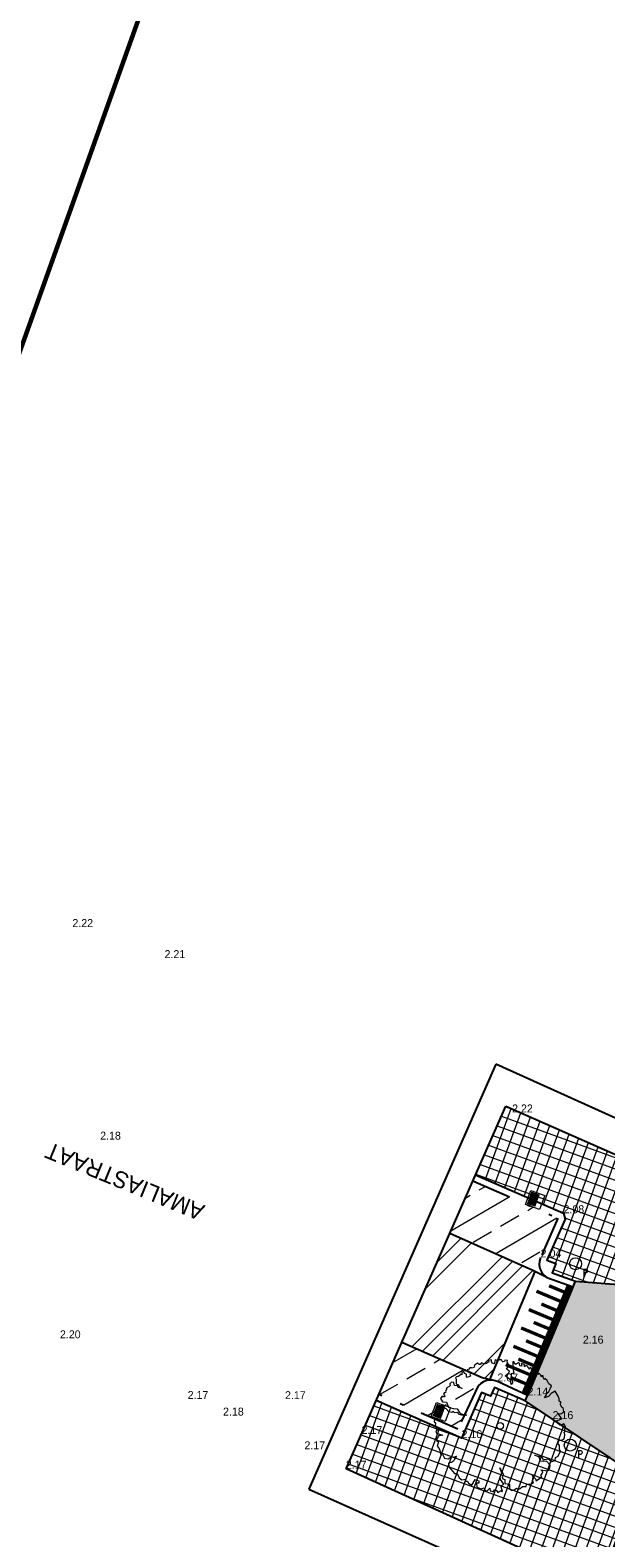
# Model space of a CAD drawing. Header units: metres. Extents: x 136326 to 137932, y 453212 to 454725.
# Tile 68 of 92: x 136684 to 136702, y 454203 to 454249. Entities that reach past the tile are written whole.
import ezdxf

# ---------------------------------------------------------------- set-up
doc = ezdxf.new("R2010")
doc.units = ezdxf.units.M
doc.linetypes.add('DIVIDE__G5', pattern=[3.75, 1.5, -0.75, 0, -0.75, 0, -0.75])
for name, color, linetype, lineweight in [('-DR-alg-bladkaders viewports', 7, 'Continuous', 60), ('-DR-bs-boom', 253, 'Continuous', 13), ('-DR-nw-mk-taludmarkering', 252, 'Continuous', 0), ('-DR-v-vh-arc-asfalt opbreken', 252, 'Continuous', 9), ('-DR-v-vh-arc-bss rood', 23, 'Continuous', 9), ('-DR-v-vh-arc-dubbelklinkers', 254, 'Continuous', 9), ('-DR-v-vh-arc-sbs df bruinrood', 252, 'Continuous', 9), ('-DR-v-vh-arc-tegels', 252, 'Continuous', 9)]:
    doc.layers.add(name, color=color, linetype=linetype, lineweight=lineweight)
doc.layers.add('-DR-alg-hulplijnen hartlijn asfalt nieuwe fietsstraat', color=7, linetype='Continuous', true_color=0xad72b6, plot=False)
doc.layers.add('-DR-alg-hulplijnen kantverharding asfalt nieuwe fietsstraat', color=7, linetype='Continuous', true_color=0xff9429, plot=False)
for name, color, linetype in [('-DR-alg-projectgrens 1-200', 3, 'PROJECTGRENS_1-200'), ('-DR-alg-txt-straatnaam', 2, 'Continuous'), ('-DR-bs-txt-hoogtemaat', 253, 'Continuous'), ('-DR-nw-vh-scheiding erfgrens en bebouwing', 3, 'Continuous'), ('-DR-nw-vh-scheiding verhardingen', 1, 'Continuous'), ('-DR-v-vh-band 18-20x25', 5, 'DIVIDE__G5'), ('-DR-v-vh-band achterkant band', 1, 'Continuous')]:
    doc.layers.add(name, color=color, linetype=linetype)
doc.layers.add('-DR-v-inr-wegbebakening-diamantkoppaal', color=1, linetype='Continuous', lineweight=0, true_color=0xff0000)
doc.layers.add('B-ME-IE-MEUBILAIR_TROTTOIRKOLK-S', color=1, linetype='Continuous', lineweight=0, true_color=0xff0000)
doc.styles.add('18_200', font='romans', dxfattribs={"width": 0.8, "height": 0.36})
doc.styles.add('Drong', font='txt', dxfattribs={"height": 1.8})
doc.linetypes.add('PROJECTGRENS_1-200', pattern='A,0.32,-0.13,[133,ltypeshp.shx,S=0.13,R=0,X=-0.13,Y=0],-0.13,1.27', length=1.85)
pattern_1 = [(340.01, (0, 0), (0.1085393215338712, 0.2983713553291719), []), (70.01000000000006, (0, 0), (-0.2983713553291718, 0.1085393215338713), [])]
pattern_2 = [(30.33562535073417, (136419.7180158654, 453326.2367068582), (-0.6414317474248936, 1.096113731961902), []), (30.33562535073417, (136420.5867889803, 453326.0093657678), (-0.6414317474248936, 1.096113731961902), [0.635, -0.3175])]

# ---------------------------------------------------------------- blocks, each defined once
blk = doc.blocks.new('*U61')
at = {"layer": '-DR-nw-mk-taludmarkering', "flags": 128}
for points, const_width in [([(-0.05857359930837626, 0.1189371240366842), (-1.427549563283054, -3.146848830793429)], 0.1999999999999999), ([(-1.066669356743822, -0.04080314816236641), (-0.3584177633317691, -0.3376932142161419)], 0.09999999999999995), ([(-0.6861765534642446, 0.124990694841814), (-0.2424391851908, -0.06101837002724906)], 0.09999999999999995), ([(-0.9181337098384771, -0.4283589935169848), (-0.4743963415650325, -0.6143680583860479)], 0.09999999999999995), ([(-1.298626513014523, -0.5941528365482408), (-0.5903749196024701, -0.8910429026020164)], 0.09999999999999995), ([(-1.530583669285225, -1.147502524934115), (-0.8223320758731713, -1.444392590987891)], 0.09999999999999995), ([(-1.15009086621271, -0.9817086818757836), (-0.706353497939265, -1.167717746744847)], 0.09999999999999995), ([(-1.762540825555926, -1.70085221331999), (-1.054289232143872, -1.997742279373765)], 0.09999999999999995), ([(-1.382048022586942, -1.535058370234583), (-0.9383106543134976, -1.721067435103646)], 0.09999999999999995), ([(-1.994497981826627, -2.254201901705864), (-1.286246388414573, -2.55109196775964)], 0.09999999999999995), ([(-1.614005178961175, -2.088408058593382), (-1.17026781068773, -2.274417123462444)], 0.09999999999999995), ([(-1.845962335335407, -2.641757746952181), (-1.402224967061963, -2.827766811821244)], 0.09999999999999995)]:
    blk.add_lwpolyline(points, dxfattribs=dict(at, const_width=const_width))
at = {"layer": '-DR-nw-vh-scheiding verhardingen', "linetype": 'ByBlock', "flags": 128}
for points in [[(-1.117389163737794, 0.5558058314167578), (-2.487085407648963, -2.711698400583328)], [(0.03365134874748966, 0.08027759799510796), (-1.335324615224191, -3.185508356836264)]]:
    blk.add_lwpolyline(points, dxfattribs=at)
blk = doc.blocks.new('trottoirkolk')
blk.add_hatch(color=256).paths.add_polyline_path([(0.02999999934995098, 0.1499999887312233), (0.02999999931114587, 0.4199999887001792), (0.419999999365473, 0.4199999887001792), (0.4199999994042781, 0.1499999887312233)])
blk.add_lwpolyline([(-6.42288000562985e-10, -1.134638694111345e-08), (-6.810931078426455e-10, 0.4499999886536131), (0.449999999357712, 0.4499999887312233), (0.4499999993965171, -1.134638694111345e-08)], close=True)
blk = doc.blocks.new('PAAL')
blk.add_ellipse((0, 0), major_axis=(-0.1815, 1.0285e-15), ratio=1, start_param=3.926990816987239, end_param=10.21017612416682)
at = {"style": '18_200', "width": 0.8}
blk.add_text('P', height=0.2178, dxfattribs=at).set_placement((0.2194298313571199, -0.3820506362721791))
blk.add_attdef('HOOGTE', (0.236296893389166, 0.2027050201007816), '', height=0.25, dxfattribs=at)
blk = doc.blocks.new('Boom bestaand 1')
blk.add_lwpolyline([(-0.06117739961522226, 0.3922887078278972), (-0.07359350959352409, 0.4116751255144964), (-0.08696696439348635, 0.4224718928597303), (-0.09262495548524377, 0.4414945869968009), (-0.1106275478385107, 0.4615454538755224), (-0.1241971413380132, 0.4751490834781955), (-0.1453325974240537, 0.4640004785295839), (-0.1728176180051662, 0.4610569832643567), (-0.1945372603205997, 0.4533219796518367), (-0.1891622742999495, 0.4455616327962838), (-0.2017040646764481, 0.4431737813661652), (-0.2067805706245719, 0.4443676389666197), (-0.2172318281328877, 0.4470540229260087), (-0.223502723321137, 0.4395920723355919), (-0.2169333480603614, 0.4339209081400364), (-0.2270861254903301, 0.4339209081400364), (-0.2330585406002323, 0.4330255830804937), (-0.2498892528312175, 0.4257264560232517), (-0.242749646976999, 0.416712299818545), (-0.2476345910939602, 0.4092003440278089), (-0.2589076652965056, 0.4043176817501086), (-0.2543983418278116, 0.3953035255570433), (-0.2532710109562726, 0.3814065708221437), (-0.2457557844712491, 0.3746459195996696), (-0.2660470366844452, 0.3787774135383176), (-0.2728107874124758, 0.3821577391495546), (-0.2716834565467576, 0.3934255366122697), (-0.2848353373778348, 0.3874160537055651), (-0.2964840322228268, 0.3881672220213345), (-0.2987384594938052, 0.3953035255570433), (-0.3145206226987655, 0.3821577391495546), (-0.3028719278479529, 0.3735190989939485), (-0.3141447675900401, 0.3720167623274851), (-0.3231631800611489, 0.3686364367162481), (-0.3276722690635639, 0.3731435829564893), (-0.3404482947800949, 0.3607491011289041), (-0.3359389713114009, 0.3464764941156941), (-0.3526397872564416, 0.353711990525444), (-0.3702979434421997, 0.3325317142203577), (-0.3491079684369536, 0.3290017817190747), (-0.3568775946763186, 0.3155875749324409), (-0.37100416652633, 0.3198237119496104), (-0.3837182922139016, 0.3191176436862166), (-0.3801864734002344, 0.2951135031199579), (-0.3780675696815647, 0.2944074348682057), (-0.3886625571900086, 0.2873474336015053), (-0.4013764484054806, 0.2901714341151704), (-0.4056142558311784, 0.2802872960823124), (-0.3837182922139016, 0.2704032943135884), (-0.3589967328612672, 0.2591071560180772), (-0.3250928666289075, 0.2534590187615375), (-0.327212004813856, 0.2336908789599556), (-0.3180296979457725, 0.228042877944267), (-0.3010777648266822, 0.2188648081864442), (-0.2820069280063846, 0.2223948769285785), (-0.2608169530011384, 0.2153347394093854), (-0.2523411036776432, 0.2012146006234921), (-0.2699992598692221, 0.2040386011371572), (-0.2834196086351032, 0.2118046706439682), (-0.2947208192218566, 0.2047446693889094), (-0.3321562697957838, 0.1849765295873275), (-0.3413385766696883, 0.2202768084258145), (-0.350520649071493, 0.2287488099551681), (-0.3724168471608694, 0.2146288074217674), (-0.3879560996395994, 0.2358089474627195), (-0.4042018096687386, 0.2414569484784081), (-0.4225661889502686, 0.2414569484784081), (-0.4315337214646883, 0.2467254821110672), (-0.4415591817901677, 0.229188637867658), (-0.4324549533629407, 0.2223948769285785), (-0.435986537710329, 0.2110987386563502), (-0.4423434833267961, 0.2082747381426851), (-0.4530205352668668, 0.2066837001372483), (-0.4612717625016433, 0.1920817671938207), (-0.457176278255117, 0.18003446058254), (-0.4670650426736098, 0.170150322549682), (-0.472715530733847, 0.1652082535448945), (-0.4472877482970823, 0.1440281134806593), (-0.4564700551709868, 0.1355561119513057), (-0.4705966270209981, 0.1320260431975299), (-0.4840167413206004, 0.1397921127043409), (-0.4882547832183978, 0.1171998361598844), (-0.4847231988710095, 0.1157878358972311), (-0.4748346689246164, 0.1136699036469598), (-0.4769535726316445, 0.1009617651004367), (-0.4713028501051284, 0.09460769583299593), (-0.4748346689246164, 0.0748395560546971), (-0.4931990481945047, 0.06071941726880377), (-0.4854294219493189, 0.04730521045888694), (-0.4875485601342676, 0.04024520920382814), (-0.5016751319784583, 0.03036107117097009), (-0.4974370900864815, 0.00494493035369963), (-0.4896674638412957, 0.002120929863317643), (-0.4832352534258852, -0.006023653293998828), (-0.4832352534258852, -0.0211265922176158), (-0.4885680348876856, -0.02468023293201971), (-0.4921233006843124, -0.03534115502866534), (-0.4876793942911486, -0.04689045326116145), (-0.4867905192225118, -0.05932826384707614), (-0.4796799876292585, -0.05666299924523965), (-0.4645700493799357, -0.04866734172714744), (-0.459237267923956, -0.04156006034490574), (-0.449460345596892, -0.05310935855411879), (-0.4325726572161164, -0.05488624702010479), (-0.4341562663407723, -0.082442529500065), (-0.4438616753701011, -0.08442230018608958), (-0.4591129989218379, -0.0788789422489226), (-0.4694125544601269, -0.08976781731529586), (-0.4852582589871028, -0.08739209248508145), (-0.4834755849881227, -0.1044182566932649), (-0.4690165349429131, -0.1107536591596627), (-0.4787219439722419, -0.1222364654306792), (-0.4698088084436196, -0.1279778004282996), (-0.4666397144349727, -0.1420344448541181), (-0.471197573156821, -0.1534835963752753), (-0.4672833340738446, -0.1649416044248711), (-0.4544219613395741, -0.1649416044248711), (-0.4219893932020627, -0.1780763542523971), (-0.409966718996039, -0.1657799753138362), (-0.389277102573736, -0.1643826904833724), (-0.3736199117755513, -0.1512478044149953), (-0.3909544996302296, -0.175281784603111), (-0.4052137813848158, -0.175281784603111), (-0.4169567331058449, -0.1934470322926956), (-0.4393239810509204, -0.1892550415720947), (-0.4502279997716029, -0.2060228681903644), (-0.4429587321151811, -0.2225112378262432), (-0.4293484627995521, -0.2253992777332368), (-0.4239762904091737, -0.2366267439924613), (-0.4254414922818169, -0.2510271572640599), (-0.418848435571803, -0.2612782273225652), (-0.4122553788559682, -0.2603019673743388), (-0.4066391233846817, -0.2695767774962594), (-0.4012669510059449, -0.2747023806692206), (-0.3966274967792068, -0.2734819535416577), (-0.3924762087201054, -0.2805602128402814), (-0.3993135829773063, -0.2847094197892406), (-0.3905228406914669, -0.2961809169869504), (-0.3763599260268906, -0.2947164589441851), (-0.3702552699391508, -0.2952046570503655), (-0.3690343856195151, -0.3047234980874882), (-0.3739181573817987, -0.307164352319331), (-0.3790460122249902, -0.3110695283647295), (-0.3685879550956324, -0.3301182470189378), (-0.3402060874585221, -0.3273904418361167), (-0.3249566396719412, -0.2991245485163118), (-0.2839884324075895, -0.301203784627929), (-0.2610645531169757, -0.2728350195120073), (-0.2463278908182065, -0.2450116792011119), (-0.2053925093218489, -0.2390105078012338), (-0.1868351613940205, -0.2166427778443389), (-0.1742816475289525, -0.1980938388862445), (-0.189564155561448, -0.2362827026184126), (-0.2026635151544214, -0.2526493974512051), (-0.2201291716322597, -0.2531949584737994), (-0.2283163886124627, -0.2755626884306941), (-0.2392323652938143, -0.2810182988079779), (-0.2370492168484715, -0.2946571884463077), (-0.2506941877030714, -0.313205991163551), (-0.2790760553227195, -0.3219349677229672), (-0.2898422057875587, -0.3303738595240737), (-0.3172829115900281, -0.3367933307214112), (-0.3145534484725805, -0.3612149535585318), (-0.3303818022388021, -0.3661248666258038), (-0.3025457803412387, -0.3906749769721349), (-0.2927212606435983, -0.3884927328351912), (-0.2779845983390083, -0.3917659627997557), (-0.2528775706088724, -0.3874016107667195), (-0.2548309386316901, -0.4015582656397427), (-0.2470641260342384, -0.4137096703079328), (-0.2372707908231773, -0.4130346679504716), (-0.235920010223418, -0.4234984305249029), (-0.2440246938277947, -0.4329495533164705), (-0.2234253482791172, -0.4440884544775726), (-0.2183598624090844, -0.4397003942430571), (-0.2102551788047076, -0.4400378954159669), (-0.1991112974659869, -0.448814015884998), (-0.1899934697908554, -0.4440884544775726), (-0.1778364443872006, -0.4484763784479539), (-0.1639910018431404, -0.4505016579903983), (-0.1606139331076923, -0.4451010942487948), (-0.1548731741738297, -0.4572524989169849), (-0.1555486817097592, -0.4613030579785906), (-0.1400145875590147, -0.4626531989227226), (-0.1312346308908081, -0.4505016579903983), (-0.1096221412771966, -0.4258612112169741), (-0.1072582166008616, -0.4238359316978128), (-0.1116481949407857, -0.448814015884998), (-0.1194152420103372, -0.4525269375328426), (-0.1102974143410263, -0.4619780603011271), (-0.09917651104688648, -0.4806846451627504), (-0.0889794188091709, -0.4840821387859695), (-0.07470325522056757, -0.4752485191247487), (-0.04819058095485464, -0.4976722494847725), (-0.02779592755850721, -0.489518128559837), (-0.01080061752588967, -0.4915566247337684), (0.01571205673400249, -0.4976722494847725), (0.02862852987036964, -0.4827231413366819), (0.05582116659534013, -0.4820436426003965), (0.071993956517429, -0.4570290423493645), (0.06901628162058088, -0.4348673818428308), (0.07565379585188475, -0.4119102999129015), (0.07964846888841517, -0.3923569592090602), (0.09273351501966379, -0.4155685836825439), (0.1039107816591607, -0.4277820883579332), (0.107454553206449, -0.4465849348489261), (0.1024933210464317, -0.4680038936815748), (0.1298861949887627, -0.4784885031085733), (0.1932751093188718, -0.4575098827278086), (0.2000920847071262, -0.4399570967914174), (0.2363148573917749, -0.4392229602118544), (0.2586511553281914, -0.4253239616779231), (0.2652219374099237, -0.3991058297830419), (0.2784183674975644, -0.4080994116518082), (0.2832172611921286, -0.3913114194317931), (0.3018123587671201, -0.3913114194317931), (0.326405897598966, -0.3733243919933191), (0.2952141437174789, -0.333752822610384), (0.3048114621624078, -0.3265580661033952), (0.3174374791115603, -0.3112487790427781), (0.3330041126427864, -0.3181641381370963), (0.326405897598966, -0.3349519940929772), (0.3551905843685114, -0.3435858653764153), (0.3780989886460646, -0.3188560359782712), (0.379279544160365, -0.2960093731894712), (0.401676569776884, -0.2960093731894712), (0.4096398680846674, -0.282577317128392), (0.4001834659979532, -0.2572057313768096), (0.4185987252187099, -0.2621805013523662), (0.4260642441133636, -0.2522309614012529), (0.4345253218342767, -0.2442711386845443), (0.4230780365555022, -0.2298441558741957), (0.436516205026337, -0.2193970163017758), (0.4544336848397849, -0.2139247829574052), (0.4479634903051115, -0.1885531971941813), (0.4609038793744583, -0.1840758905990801), (0.4584154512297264, -0.1786035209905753), (0.4161100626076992, -0.1731311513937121), (0.4136216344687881, -0.1477595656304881), (0.370818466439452, -0.158206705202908), (0.3489192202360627, -0.1512419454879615), (0.331499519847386, -0.1288552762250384), (0.2901896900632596, -0.1278603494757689), (0.3473717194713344, -0.1208556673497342), (0.359271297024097, -0.1377579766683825), (0.3736761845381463, -0.1383840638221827), (0.385575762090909, -0.1283677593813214), (0.411880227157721, -0.1402620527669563), (0.4319217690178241, -0.108961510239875), (0.4632366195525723, -0.1221077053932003), (0.4795203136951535, -0.1133435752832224), (0.4857834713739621, -0.09769330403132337), (0.4807698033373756, -0.07176879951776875), (0.4942572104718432, -0.05941110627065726), (0.493133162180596, -0.04817669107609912), (0.486239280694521, -0.02690144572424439), (0.4917654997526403, -0.01309223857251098), (0.4961864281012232, -0.001492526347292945), (0.4851339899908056, 0.007345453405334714), (0.4884496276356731, 0.0283353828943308), (0.4939758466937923, 0.03827811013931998), (0.4917654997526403, 0.06147753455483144), (0.47629189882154, 0.06092516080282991), (0.4530819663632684, 0.07583911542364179), (0.4365033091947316, 0.07583911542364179), (0.4718709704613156, 0.0863340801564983), (0.4890022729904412, 0.0863340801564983), (0.486239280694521, 0.09793392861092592), (0.4760560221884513, 0.1367859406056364), (0.4651348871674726, 0.1328873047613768), (0.4549940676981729, 0.1500411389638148), (0.4464131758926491, 0.157058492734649), (0.4261315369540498, 0.1516005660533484), (0.4510936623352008, 0.1913660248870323), (0.4495335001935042, 0.2054008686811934), (0.4401727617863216, 0.2194358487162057), (0.4214510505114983, 0.2287924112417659), (0.3832275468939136, 0.2155372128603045), (0.3754267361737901, 0.1921458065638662), (0.3660659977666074, 0.174212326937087), (0.3340829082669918, 0.1773311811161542), (0.3067805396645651, 0.1531599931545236), (0.3395434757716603, 0.1968240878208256), (0.3637257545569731, 0.1976037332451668), (0.3691863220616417, 0.2303518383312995), (0.3801072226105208, 0.2397084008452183), (0.399609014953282, 0.2443866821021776), (0.4034444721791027, 0.2789633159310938), (0.3841832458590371, 0.2902883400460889), (0.3824474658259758, 0.3130016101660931), (0.3562703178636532, 0.3433174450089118), (0.3405645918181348, 0.3413551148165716), (0.3140610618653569, 0.3521479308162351), (0.2924656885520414, 0.3482232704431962), (0.2787229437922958, 0.3649030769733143), (0.2826493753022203, 0.3806015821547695), (0.2816678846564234, 0.4012060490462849), (0.2696121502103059, 0.4131463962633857), (0.2559704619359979, 0.4211935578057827), (0.2376325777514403, 0.4247699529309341), (0.2327126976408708, 0.4339348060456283), (0.2168346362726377, 0.4384054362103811), (0.2036403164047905, 0.4500289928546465), (0.1886569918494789, 0.4518171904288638), (0.1756539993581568, 0.4483018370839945), (0.1805619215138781, 0.4247540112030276), (0.1727090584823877, 0.4169046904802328), (0.1491504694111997, 0.4041495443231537), (0.1324630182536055, 0.4119988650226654), (0.1367428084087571, 0.4496134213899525), (0.08730905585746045, 0.4384901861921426), (0.09908835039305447, 0.4571323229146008), (0.09418019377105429, 0.4846048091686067), (0.06375046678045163, 0.4914729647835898), (0.05589760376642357, 0.4826424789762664), (0.03135728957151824, 0.4826424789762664), (0.01663305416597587, 0.4924541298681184), (0.005835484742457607, 0.4836236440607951), (-0.01138269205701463, 0.4909806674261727), (-0.0324473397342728, 0.4904917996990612), (-0.07724476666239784, 0.4849998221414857), (-0.07173439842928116, 0.451695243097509), (-0.05985273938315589, 0.4236270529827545), (-0.06117739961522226, 0.3922887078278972)])
blk.add_circle((0, 0), 0.02512965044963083)

msp = doc.modelspace()

# ---------------------------------------------------------------- hatches: boundary and pattern name
at = {"layer": '-DR-v-vh-arc-asfalt opbreken'}
h = msp.add_hatch(dxfattribs=at)
h.set_pattern_fill('AVH-ASFALT_LAAG1-D', color=256, scale=30, angle=90.00000000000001, pattern_type=2)
h.set_pattern_definition([(220.3356253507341, (136419.7180158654, 453326.2367068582), (0.5825374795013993, -0.6860394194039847), []), (280.3356253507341, (136419.7180158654, 453326.2367068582), (0.8853963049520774, 0.1614725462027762), [])])
edge = h.paths.add_edge_path()
edge.add_line((136715.4863638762, 454222.9820168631), (136713.5022523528, 454223.669994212))
edge.add_arc((132234.6010801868, 455784.5035422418), 4743.074643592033, 339.9418042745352, 340.7872785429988, ccw=False)
edge.add_line((136689.9833163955, 454157.7502714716), (136691.9508422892, 454157.0159240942))
edge.add_arc((132234.0964888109, 455784.6801671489), 4745.709254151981, 339.9417095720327, 340.7873090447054)
at = {"layer": '-DR-v-vh-arc-bss rood'}
h = msp.add_hatch(dxfattribs=at)
h.set_pattern_fill('ANSI33', color=256, scale=0.2, angle=275)
h.set_pattern_definition(pattern_2)
h.paths.add_polyline_path([(136697.7167765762, 454214.0051639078), (136697.0154998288, 454212.4139839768), (136699.52, 454211.303), (136699.949, 454211.088), (136699.8571050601, 454211.1614840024), (136699.7856937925, 454211.2549987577), (136699.739, 454211.363), (136699.7200911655, 454211.4729011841), (136699.7268783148, 454211.5842104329), (136699.759, 454211.691), (136700.279, 454212.876)])
h = msp.add_hatch(dxfattribs=at)
h.set_pattern_fill('ANSI33', color=256, scale=0.2, angle=275)
h.set_pattern_definition(pattern_2)
h.paths.add_polyline_path([(136698.238929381, 454207.9929168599), (136698.2528692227, 454207.9916768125), (136697.9899981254, 454208.0609904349), (136695.5781334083, 454209.156550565), (136694.8754452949, 454207.5659934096), (136697.2553024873, 454206.5145295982), (136697.876, 454207.823), (136697.9492456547, 454207.8914638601), (136698.0347378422, 454207.9438404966), (136698.1290000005, 454207.978)])
at = {"layer": '-DR-v-vh-arc-dubbelklinkers'}
h = msp.add_hatch(color=256, dxfattribs=at)
h.dxf.hatch_style = 1
h.paths.add_polyline_path([(136706.4480000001, 454210.6340000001), (136704.679, 454210.794), (136704.634, 454210.679), (136702.484, 454210.852), (136700.807, 454210.974), (136700.737, 454210.803), (136700.05, 454209.163), (136699.365, 454207.53), (136699.293, 454207.366), (136700.121, 454206.814), (136702.71, 454205.073), (136702.6870000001, 454204.9930000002), (136704.141, 454204.009)])
at = {"layer": '-DR-v-vh-arc-sbs df bruinrood'}
h = msp.add_hatch(dxfattribs=at)
h.set_pattern_fill('ANSI34', color=256, scale=0.1)
h.set_pattern_definition([(45, (0, 0), (-1.347038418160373, 1.347038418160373), []), (45, (0.4490130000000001, 0), (-1.347038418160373, 1.347038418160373), []), (45, (0.8980260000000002, 0), (-1.347038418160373, 1.347038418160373), []), (45, (1.34704, 0), (-1.347038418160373, 1.347038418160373), [])])
h.paths.add_polyline_path([(136699.5830062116, 454211.2714234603), (136699.52, 454211.303), (136697.0154998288, 454212.4139839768), (136695.5673977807, 454209.128275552), (136697.9899981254, 454208.0609904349), (136698.216777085, 454208.0121902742)])
at = {"layer": '-DR-v-vh-arc-tegels'}
h = msp.add_hatch(dxfattribs=at)
h.set_pattern_fill('ANSI37', color=256, scale=0.1, angle=295.01)
h.set_pattern_definition(pattern_1)
h.paths.add_polyline_path([(136712.02, 454232.307), (136715.086, 454241.26), (136717.184, 454247.424), (136717.682, 454248.857), (136718.277, 454250.654), (136718.303, 454250.757), (136714.488, 454253.437), (136712.573, 454254.765), (136712.4832434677, 454254.7894492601), (136710.5295854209, 454250.3668608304), (136713.7221152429, 454248.9648620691), (136713.9271152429, 454248.830862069), (136714.7551152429, 454247.0608620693), (136714.6531152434, 454247.01686207), (136704.1702485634, 454215.2731679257), (136702.5231791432, 454214.5759761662), (136698.7094490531, 454216.2575136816), (136697.7977725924, 454214.1889419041), (136700.45, 454213.025), (136700.501, 454212.852), (136699.942, 454211.608), (136700.214, 454211.509), (136700.108, 454211.227), (136700.807, 454210.974), (136702.484, 454210.852), (136704.634, 454210.679), (136704.679, 454210.794), (136705.287, 454212.582), (136705.887, 454214.28), (136709.288, 454224.247)])
h = msp.add_hatch(dxfattribs=at)
h.set_pattern_fill('ANSI37', color=256, scale=0.1, angle=295.01)
h.set_pattern_definition(pattern_1)
h.paths.add_polyline_path([(136682.061, 454147.341), (136684.924, 454155.333), (136686.633, 454154.719), (136687.131, 454156.148), (136685.443, 454156.772), (136690.194, 454169.962), (136695.587, 454185.021), (136701.789805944, 454202.4209995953), (136702.169, 454203.529), (136702.687, 454204.993), (136702.71, 454205.073), (136700.121, 454206.814), (136699.293, 454207.366), (136698.371, 454207.775), (136698.247, 454207.51), (136697.974, 454207.617), (136697.374, 454206.241), (136694.7952281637, 454207.3762414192), (136693.8873177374, 454205.3162146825), (136699.39, 454202.812), (136697.3242803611, 454198.0487947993), (136698.308, 454197.611), (136693.970115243, 454184.499862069), (136693.876115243, 454184.5318620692), (136691.8361152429, 454178.5328620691), (136691.7411152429, 454178.5648620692), (136690.402115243, 454175.1058620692), (136690.5421152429, 454175.0528620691), (136689.2631152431, 454171.6328620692), (136689.1701152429, 454171.6678620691), (136687.9421152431, 454168.4518620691), (136688.074115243, 454168.4038620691), (136684.4381152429, 454158.3858620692), (136680.5601152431, 454147.8198620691), (136678.4851152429, 454142.0528620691), (136676.541115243, 454136.6808620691), (136672.700115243, 454126.0608620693), (136667.8975871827, 454112.7900391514), (136666.4715658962, 454111.9995501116), (136660.3439487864, 454113.2569135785), (136659.7976602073, 454110.4932365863), (136659.8688633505, 454110.4771523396), (136659.9536243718, 454110.4466651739), (136660.034, 454110.406), (136660.1233508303, 454110.3443248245), (136660.202598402, 454110.2701141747), (136660.27, 454110.185), (136660.3179710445, 454110.0888500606), (136660.3528722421, 454109.9668157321), (136660.3640715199, 454109.8569942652), (136660.358471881, 454109.7362022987), (136660.25, 454109.172), (136660.2588234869, 454109.0396346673), (136660.2967872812, 454108.9125237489), (136660.362, 454108.797), (136660.4606114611, 454108.6907248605), (136660.5820195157, 454108.6114865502), (136660.719, 454108.564), (136661.536, 454108.411), (136661.702, 454108.375), (136665.419, 454107.896), (136667.735, 454107.582), (136667.773, 454107.675), (136668.576, 454109.878), (136669.357, 454112.053), (136671.078, 454116.816), (136673.165, 454122.636), (136675.042, 454127.881), (136676.981, 454133.218), (136680.041, 454141.76)])

# ---------------------------------------------------------------- linework, layer by layer
at = {"layer": '-DR-alg-bladkaders viewports'}
msp.add_lwpolyline([(136760.1221536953, 454298.3513140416), (136694.6770006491, 454115.2113635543), (136646.0024806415, 454132.6052276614), (136711.4476336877, 454315.7451781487)], close=True, dxfattribs=at)
at = {"layer": '-DR-alg-hulplijnen hartlijn asfalt nieuwe fietsstraat'}
msp.add_lwpolyline([(136781.313607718, 454424.9634212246), (136757.2721993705, 454348.827335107, -0.01038880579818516), (136697.2450623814, 454171.6367800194), (136619.1446328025, 453955.9496516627), (136588.2789653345, 453870.7090554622), (136579.7128750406, 453847.0523940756, 0.00410187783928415), (136571.5374495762, 453823.882603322, -0.004267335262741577), (136562.995863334, 453799.7005893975), (136431.622758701, 453437.6409319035, 0.002151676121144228), (136391.0043074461, 453324.1774415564), (136379.0881491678, 453290.43396077), (136365.7354395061, 453256.1789666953), (136360.7932447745, 453242.1839484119)], format="xyb", dxfattribs=at)
at = {"layer": '-DR-alg-hulplijnen kantverharding asfalt nieuwe fietsstraat'}
for points in [[(136782.1872382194, 454454.7183996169), (136782.7811478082, 454444.4882891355, -0.09121424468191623), (136782.1101864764, 454439.1022242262), (136781.8234991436, 454438.1943218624), (136779.4145909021, 454430.5656154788), (136779.3721577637, 454430.4312351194, 0.08061157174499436), (136779.1407305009, 454428.8462188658), (136779.1650810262, 454427.3139419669, -0.08061157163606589), (136778.9336537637, 454425.7289257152), (136779.3110722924, 454425.595759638), (136755.2696639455, 454349.4596735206, -0.01038880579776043), (136695.2705240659, 454172.3517614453)], [(136795.3186191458, 454446.8927752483, -0.1133395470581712), (136791.4409132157, 454440.3456031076), (136791.3770963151, 454440.278100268, 0.1125669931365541), (136788.0051475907, 454434.5237714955), (136786.0472758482, 454428.3234404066, -0.08061157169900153), (136785.3264985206, 454426.8929456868), (136784.4183557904, 454425.6411321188, 0.08061144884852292), (136783.6975791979, 454424.2106397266), (136783.3161431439, 454424.331082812), (136759.2747347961, 454348.1949966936, -0.01038880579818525), (136699.219600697, 454170.9217985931)]]:
    msp.add_lwpolyline(points, format="xyb", dxfattribs=at)
at = {"layer": '-DR-alg-projectgrens 1-200', "flags": 128}
msp.add_lwpolyline([(136672.4305673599, 453896.5608291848), (136667.1939901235, 453897.4893599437), (136645.0761892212, 453905.1714562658), (136624.4774837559, 453912.5925413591), (136625.183977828, 453914.8310296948), (136624.3902644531, 453916.7566582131), (136621.1626972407, 453919.3095042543), (136624.0699004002, 453927.398621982), (136623.2809361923, 453929.1355906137), (136623.2097707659, 453929.1919285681), (136624.0852887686, 453931.6430470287), (136629.3043921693, 453946.5099176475), (136630.5405496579, 453950.1466132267), (136638.4920510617, 453971.9600422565), (136644.0725224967, 453987.2629528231), (136644.8237169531, 453989.7048356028), (136651.2037302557, 454007.4234372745), (136658.5055284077, 454027.6418757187), (136665.4704804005, 454047.0063027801), (136669.4959243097, 454058.3571144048), (136675.353535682, 454074.4194390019), (136676.2577085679, 454077.0937356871), (136678.7468314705, 454083.7559183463), (136682.5256458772, 454094.1706507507), (136686.10090541, 454103.6393789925), (136687.0385480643, 454106.4749781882), (136697.7950263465, 454137.2417014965), (136697.717398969, 454137.2532407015), (136705.5554541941, 454159.7801565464), (136713.0779621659, 454181.7285563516), (136719.6053885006, 454200.7188849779), (136727.4976405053, 454223.7516176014), (136730.5812698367, 454232.7175398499), (136734.459636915, 454243.958702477), (136738.0329631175, 454254.3057511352), (136742.1831830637, 454266.2662668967), (136750.5682339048, 454290.8423468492), (136760.392604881, 454319.4555148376), (136770.6655345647, 454349.3284017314), (136772.7130334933, 454355.2375255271), (136774.612293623, 454360.472703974), (136776.997639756, 454366.9996510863), (136784.3060310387, 454387.2082632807), (136790.3390255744, 454404.0832479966), (136797.3108895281, 454423.3603418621), (136807.0580164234, 454450.0933327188), (136800.6459823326, 454453.198166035), (136785.0776116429, 454462.6936222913), (136769.7453592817, 454470.2352798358), (136763.4628964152, 454464.3928177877), (136767.2219767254, 454456.488320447), (136768.446774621, 454452.9019010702), (136769.6121362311, 454448.5390902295), (136767.1901857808, 454443.6044278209), (136763.9804044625, 454431.78523306), (136763.4980324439, 454430.8065072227), (136764.7847718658, 454430.2215349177), (136759.6495878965, 454419.8651471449), (136760.2067292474, 454419.6135889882), (136758.3051672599, 454415.7551963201), (136757.4333557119, 454413.9278402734), (136755.5135803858, 454410.0369911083), (136754.9933739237, 454410.2920303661), (136749.8722845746, 454399.961884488), (136748.6156828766, 454400.5846870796), (136748.5476600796, 454400.4476262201), (136744.2871101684, 454402.5470422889), (136738.7603675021, 454389.7184848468), (136744.8285157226, 454387.0620129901), (136753.5165828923, 454383.2585824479), (136750.4454420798, 454376.2315008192), (136747.3001386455, 454368.9990925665), (136747.7019947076, 454368.8213485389), (136745.4212838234, 454363.6575167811), (136743.7712198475, 454359.8818756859), (136741.4736476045, 454354.7148318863), (136741.1067372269, 454354.8779031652), (136737.9448004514, 454347.8529095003), (136734.8598097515, 454340.7764631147), (136727.1932653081, 454344.1813445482), (136720.3972555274, 454330.2850260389), (136716.7051284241, 454321.7301903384), (136725.346156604, 454317.8856269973), (136722.1987328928, 454310.8074680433), (136718.1447215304, 454301.4878099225), (136714.1306750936, 454292.7129706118), (136709.7479071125, 454294.6405861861), (136707.0898129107, 454288.6071570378), (136709.5730063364, 454287.5058452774), (136709.5303924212, 454287.4102007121), (136709.6165589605, 454287.3713784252), (136709.4237179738, 454286.9446664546), (136712.1181323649, 454285.7683394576), (136724.4053834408, 454280.40601671), (136724.3945406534, 454280.3722835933), (136724.5601275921, 454280.3013177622), (136719.3266368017, 454264.6213396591), (136718.5536664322, 454264.2788026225), (136712.1490699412, 454267.0433062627), (136705.336609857, 454251.4945309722), (136713.1547930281, 454248.121823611), (136713.6296653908, 454247.1066979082), (136703.3628736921, 454216.0173112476), (136702.5296078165, 454215.6645962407), (136698.4060778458, 454217.5257313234), (136692.7624497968, 454204.7054538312), (136698.1691824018, 454202.2869482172), (136696.0848427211, 454197.5466439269), (136697.1157620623, 454197.0663415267), (136693.3404436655, 454185.7705750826), (136691.210382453, 454179.7988425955), (136691.1538561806, 454179.8178830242), (136689.2565954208, 454174.4702634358), (136688.6774819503, 454172.9217348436), (136686.6454361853, 454167.8593180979), (136686.7931511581, 454167.8056035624), (136683.4987278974, 454158.7287245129), (136679.6202492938, 454148.1614205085), (136677.5444797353, 454142.3922816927), (136675.6007311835, 454137.0209764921), (136671.7597944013, 454126.4011512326), (136667.0848490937, 454113.482877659), (136666.3102427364, 454113.053488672), (136658.9784024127, 454114.5579541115), (136655.8578957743, 454098.8898027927), (136661.0921995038, 454097.8246970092), (136661.2694465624, 454097.5188971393), (136621.349557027, 453987.8626198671), (136615.2117427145, 453990.5812941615), (136612.0939438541, 453983.6707944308), (136608.7998708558, 453985.1387927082), (136606.115126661, 453979.2696252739), (136610.3679676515, 453977.3856095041), (136616.0993917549, 453974.9109095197), (136616.4180735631, 453974.2166734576), (136608.3939134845, 453952.1359851), (136599.9096817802, 453929.478839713), (136596.3332416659, 453930.8470697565), (136596.7025780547, 453931.8007739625), (136592.690606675, 453933.3568103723), (136592.5823684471, 453933.1112699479), (136587.1666087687, 453935.2079171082), (136587.1133719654, 453935.1014435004), (136586.9083803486, 453935.1996247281), (136584.7297915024, 453936.2519309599), (136573.4195847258, 453911.8970551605), (136576.9058538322, 453910.2265512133), (136577.7550063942, 453910.8166572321), (136581.7099004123, 453908.9229534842), (136581.7799016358, 453907.8909354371), (136588.3553676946, 453904.7426533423), (136581.3567526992, 453890.2881160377), (136584.4079268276, 453889.2178739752), (136581.9197178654, 453882.301448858), (136582.601412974, 453881.5813248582), (136581.1418997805, 453877.4782788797), (136580.1304940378, 453877.2808890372), (136578.3012561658, 453872.1036821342), (136578.9859669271, 453871.382111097), (136577.5259187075, 453867.3093859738), (136576.5394092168, 453867.189688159), (136574.6538962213, 453861.98977681), (136575.3566261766, 453861.2190729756), (136573.8594803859, 453857.0977611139), (136572.8232828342, 453856.8578539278), (136568.249353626, 453844.0563549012), (136569.0513033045, 453843.7225085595), (136568.2464862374, 453841.9862897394), (136569.9158138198, 453841.290025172), (136566.691677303, 453833.861641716), (136560.7574092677, 453836.4857936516), (136555.1930274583, 453823.5555627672), (136563.2068687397, 453820.3295449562), (136562.2441309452, 453817.9379810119), (136562.0591054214, 453818.0124640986), (136558.0189829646, 453808.0140820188), (136558.2177359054, 453807.9345808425), (136557.146456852, 453805.2522943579), (136555.4765638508, 453804.5556952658), (136553.6709496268, 453802.5003809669), (136552.6116124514, 453799.6979788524), (136545.819509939, 453781.4219849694), (136541.6467416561, 453783.3564375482), (136534.7495119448, 453768.6800804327), (136539.5245390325, 453766.4507703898), (136534.8143601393, 453753.8676775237), (136534.7894609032, 453753.8794224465), (136534.3789931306, 453752.8726532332), (136534.1824946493, 453752.9602354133), (136532.9256728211, 453749.6674104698), (136533.0985091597, 453749.602870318), (136532.77218899, 453748.7054898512), (136532.5839993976, 453748.7919034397), (136530.4572875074, 453743.0847201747), (136530.6272958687, 453743.0222472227), (136516.4928875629, 453704.5919896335), (136514.575213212, 453699.2202106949), (136492.1808605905, 453636.4012384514), (136492.7364887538, 453636.2041439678), (136489.1572213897, 453626.3411628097), (136485.0791461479, 453628.2492913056), (136478.1599331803, 453613.7876420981), (136483.141269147, 453611.4793990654), (136461.8669452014, 453552.9396374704), (136457.3540634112, 453554.5816234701), (136454.0603581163, 453545.4167166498), (136458.6475220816, 453543.7758212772), (136443.5980798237, 453501.592848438), (136437.0088218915, 453503.9501044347), (136431.4416290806, 453488.402585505), (136437.0201776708, 453486.3930706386), (136418.281595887, 453434.8107571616), (136419.1845002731, 453434.430513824), (136413.8998361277, 453419.7374926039), (136407.3638935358, 453401.4661517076), (136407.0557727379, 453400.0561749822), (136406.4665228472, 453398.4505571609), (136401.8966078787, 453385.5921225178), (136396.1971311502, 453388.2824978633), (136390.0965693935, 453375.6603594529), (136397.1570315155, 453372.3532588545), (136391.911147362, 453357.7907900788), (136390.9651849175, 453355.4642337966), (136388.6235607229, 453350.3706501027), (136384.3016725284, 453352.2735136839), (136382.1263952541, 453347.5437823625), (136391.3584262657, 453344.2432470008), (136383.1677707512, 453321.6603605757), (136379.2750828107, 453323.1162923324), (136369.9407690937, 453296.9940942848), (136366.7599279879, 453298.1685922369), (136365.3321000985, 453294.3016688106), (136367.9752574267, 453293.3486666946), (136367.3970529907, 453291.7501014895), (136367.8712875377, 453291.2269459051), (136363.5182685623, 453279.254771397), (136362.0909635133, 453275.2765894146), (136356.4323903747, 453259.569842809), (136355.262189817, 453256.3102995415), (136348.5082223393, 453237.9665336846), (136370.6493266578, 453230.0690762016), (136374.3282028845, 453240.6944996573), (136372.7667498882, 453241.8029445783), (136382.1628450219, 453267.9422245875), (136384.5513140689, 453274.6494235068), (136388.9803415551, 453286.6560762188), (136392.8931969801, 453297.4489523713), (136398.3597584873, 453312.6595147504), (136406.2119636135, 453334.4310834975), (136411.9238963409, 453350.354626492), (136415.8274185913, 453361.3413210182), (136419.4738927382, 453371.3978707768), (136422.5155630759, 453379.9171508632), (136425.0142394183, 453387.0502269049), (136430.1278896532, 453401.328665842), (136433.0083524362, 453409.3639565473), (136437.5004329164, 453421.9731824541), (136444.4243294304, 453441.3025602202), (136447.8979184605, 453451.0434338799), (136454.6682700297, 453469.8543763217), (136458.2536723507, 453479.6664804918), (136467.6469558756, 453501.9207482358), (136478.4219470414, 453531.4654507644), (136485.603188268, 453551.2589262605), (136497.2694431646, 453583.741326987), (136504.5648060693, 453604.0001245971), (136511.5808207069, 453623.4955055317), (136513.5804099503, 453629.0529882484), (136518.6733328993, 453642.8883030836), (136519.0149258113, 453643.4042401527), (136522.6804117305, 453653.6195636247), (136522.6635908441, 453653.9569708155), (136523.620007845, 453656.5936863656), (136528.7299313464, 453670.9263864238), (136534.7565171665, 453688.0032128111), (136543.6203036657, 453712.7675529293), (136551.3516967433, 453734.3803307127), (136563.424559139, 453767.6797093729), (136566.6093728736, 453776.6542540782), (136569.182089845, 453777.966221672), (136577.4871501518, 453774.8672349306), (136583.8733999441, 453792.7031141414), (136575.9242361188, 453795.6221844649), (136575.2048938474, 453797.1547002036), (136576.9970202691, 453801.8114875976), (136581.9561870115, 453815.4244153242), (136586.2693690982, 453827.2739153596), (136591.1492262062, 453840.6715229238), (136596.4113817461, 453855.1404506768), (136603.7576335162, 453874.9465804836), (136606.2042554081, 453881.9388386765), (136608.1801962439, 453887.6124979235), (136608.4708316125, 453887.6159140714), (136610.0707009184, 453888.6729705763), (136612.8771625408, 453896.3339426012), (136616.9170365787, 453896.1940089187), (136618.8456614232, 453897.1870353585), (136619.7564933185, 453899.4317395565), (136644.4450296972, 453890.6480127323), (136649.4658084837, 453889.4097801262), (136663.0412655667, 453887.010554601), (136671.4498950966, 453886.3639467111), (136675.9480204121, 453886.0230028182), (136676.7220992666, 453896.2355444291)], close=True, dxfattribs=at)
at = {"layer": '-DR-nw-vh-scheiding erfgrens en bebouwing', "flags": 128}
for points in [[(136698.7094490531, 454216.2575136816), (136702.5231791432, 454214.5759761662), (136704.1702485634, 454215.2731679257), (136714.6531152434, 454247.01686207), (136714.7551152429, 454247.0608620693), (136713.9271152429, 454248.830862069), (136713.7221152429, 454248.9648620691), (136710.5295854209, 454250.3668608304)], [(136693.8856291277, 454205.3123832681), (136698.7094490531, 454216.2575136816)], [(136660.3439487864, 454113.2569135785), (136666.4715658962, 454111.9995501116), (136667.8975871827, 454112.7900391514), (136672.700115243, 454126.0608620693), (136676.541115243, 454136.6808620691), (136678.4851152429, 454142.0528620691), (136680.5601152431, 454147.8198620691), (136684.4381152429, 454158.3858620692), (136688.074115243, 454168.4038620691), (136687.9421152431, 454168.4518620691), (136689.1701152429, 454171.6678620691), (136689.2631152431, 454171.6328620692), (136690.5421152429, 454175.0528620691), (136690.402115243, 454175.1058620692), (136691.7411152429, 454178.5648620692), (136691.8361152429, 454178.5328620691), (136693.876115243, 454184.5318620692), (136693.970115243, 454184.499862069), (136698.308, 454197.611), (136697.3242803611, 454198.0487947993), (136699.39, 454202.812), (136693.8873177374, 454205.3162146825)]]:
    msp.add_lwpolyline(points, dxfattribs=at)
at = {"layer": '-DR-v-vh-band 18-20x25', "ltscale": 0.8}
for points in [[(136697.7167765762, 454214.0051639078), (136700.279, 454212.876), (136699.759, 454211.691), (136699.7268783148, 454211.5842104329), (136699.7200911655, 454211.4729011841), (136699.739, 454211.363), (136699.7856937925, 454211.2549987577), (136699.8571050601, 454211.1614840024), (136699.949, 454211.088), (136700.737, 454210.803), (136700.807, 454210.974)], [(136699.365, 454207.53), (136698.455, 454207.949), (136698.3494298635, 454207.9830870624), (136698.2389293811, 454207.9929168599), (136698.129, 454207.978), (136698.034737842, 454207.9438404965), (136697.9492456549, 454207.8914638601), (136697.876, 454207.823), (136697.256, 454206.516), (136694.8761571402, 454207.5598673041)]]:
    msp.add_lwpolyline(points, dxfattribs=at)
at = {"layer": '-DR-v-vh-band achterkant band'}
for points in [[(136697.7977725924, 454214.1889419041), (136700.45, 454213.025), (136700.501, 454212.852), (136699.942, 454211.608), (136700.214, 454211.509), (136700.108, 454211.227), (136700.807, 454210.974)], [(136700.807, 454210.974), (136702.484, 454210.852), (136704.634, 454210.679), (136704.679, 454210.794), (136705.287, 454212.582)], [(136699.949, 454211.088), (136699.52, 454211.303), (136697.0154998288, 454212.4139839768)], [(136704.141, 454204.009), (136704.42, 454203.9), (136704.092, 454202.962), (136703.7487207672, 454202.0346237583), (136703.7070127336, 454201.9613855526), (136703.6589870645, 454201.9083494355), (136703.600854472, 454201.8707718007), (136703.5187122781, 454201.8414245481), (136703.4420147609, 454201.8364078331), (136703.362, 454201.849), (136701.789805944, 454202.4209995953), (136702.169, 454203.529), (136702.687, 454204.993), (136702.71, 454205.073), (136700.121, 454206.814), (136699.293, 454207.366), (136699.365, 454207.53), (136700.05, 454209.163), (136700.737, 454210.803)], [(136698.3442496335, 454207.9847596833), (136697.9899981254, 454208.0609904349), (136695.5673977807, 454209.128275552)], [(136699.293, 454207.366), (136698.371, 454207.775), (136698.247, 454207.51), (136697.974, 454207.617), (136697.374, 454206.241), (136694.7952281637, 454207.3762414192)]]:
    msp.add_lwpolyline(points, dxfattribs=at)

# ---------------------------------------------------------------- block references
at = {"layer": '-DR-bs-boom', "xscale": 4, "yscale": 4, "rotation": 293.3958673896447}
msp.add_blockref('Boom bestaand 1', (136698.5353785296, 454206.6105304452), dxfattribs=at)
at = {"layer": '-DR-v-inr-wegbebakening-diamantkoppaal'}
for p in [(136700.81326374, 454211.5031892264), (136700.6555431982, 454206.032143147)]:
    msp.add_blockref('PAAL', p, dxfattribs=at)
msp.add_blockref('*U61', (136700.7003015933, 454210.7153939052))
at = {"layer": 'B-ME-IE-MEUBILAIR_TROTTOIRKOLK-S', "rotation": 70}
for p in [(136699.7297378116, 454213.1413831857), (136696.8803168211, 454206.741748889)]:
    msp.add_blockref('trottoirkolk', p, dxfattribs=at)

# ---------------------------------------------------------------- texts
at = {"layer": '-DR-alg-txt-straatnaam', "style": 'Drong'}
msp.add_text('AMALIASTRAAT', height=0.5, rotation=157.7183197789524, dxfattribs=at).set_placement((136689.6553698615, 454213.2538241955, 2.170000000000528))
at = {"layer": '-DR-bs-txt-hoogtemaat', "color": 253, "char_height": 0.24, "attachment_point": 7, "style": 'Drong'}
for s, insert in [('2.22', (136685.625, 454221.661, 2.216)), ('2.21', (136688.407, 454220.7249999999, 2.214)), ('2.22', (136698.899, 454216.068, 2.223)), ('2.18', (136686.464, 454215.243, 2.177)), ('2.08', (136700.45, 454213.025, 2.079)), ('2.04', (136699.759, 454211.6909999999, 2.043)), ('2.20', (136685.249, 454209.2509999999, 2.196)), ('2.16', (136701.0326994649, 454209.0898836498, 2.16)), ('2.07', (136698.455, 454207.949, 2.07)), ('2.17', (136689.104, 454207.4249999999, 2.173)), ('2.17', (136692.0424964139, 454207.4184964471, 2.166)), ('2.14', (136699.365, 454207.53, 2.139)), ('2.18', (136690.173, 454206.9199999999, 2.177)), ('2.16', (136700.121, 454206.814, 2.162)), ('2.17', (136694.3553455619, 454206.3667066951, 2.166)), ('2.10', (136697.374, 454206.2409999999, 2.1)), ('2.17', (136692.629, 454205.906, 2.165)), ('2.17', (136693.879, 454205.32, 2.166))]:
    msp.add_mtext(s, dxfattribs=dict(at, insert=insert))

doc.saveas('drawing.dxf')
